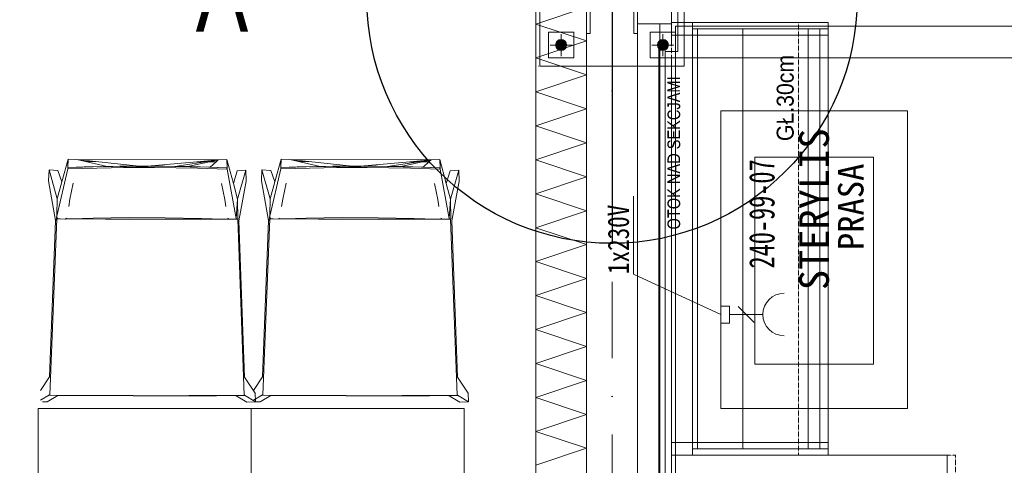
# Model space of a CAD drawing. Header units: centimetres. Extents: x -9388 to 91680, y -1419244 to 50347.
# Tile 79 of 183: x 34092 to 36414, y -702773 to -701723. Entities that reach past the tile are written whole.
import ezdxf
from ezdxf.enums import TextEntityAlignment as Align

# ---------------------------------------------------------------- set-up
doc = ezdxf.new("R2010")
doc.units = ezdxf.units.CM
for name, pattern in [('ACAD_ISO03W100', [30, 12, -18]), ('CENTER', [2, 1.25, -0.25, 0.25, -0.25]), ('DASHED', [0.75, 0.5, -0.25]), ('Kropki i Kreski', [360, 180, -90, 0, -90])]:
    doc.linetypes.add(name, pattern=pattern)
for name, color, linetype in [('! Strefy Powierzchnie', 7, 'Continuous'), ('Okna ArchiCADa', 7, 'Continuous'), ('Osie', 7, 'Continuous')]:
    doc.layers.add(name, color=color, linetype=linetype)
for name, color, linetype, lineweight, true_color in [('! słupy stalowe_Nr_pióra__232', 7, 'Continuous', 13, 0x24a2ff), ('Rzuty - ogródek_Nr_pióra__232', 7, 'Continuous', 13, 0x24a2ff), ('Wnętrze - umeblowanie_Nr_pióra__201', 7, 'Continuous', 5, 0x595959)]:
    doc.layers.add(name, color=color, linetype=linetype, lineweight=lineweight, true_color=true_color)
for name, color, linetype, lineweight in [('! słupy stalowe_Nr_pióra__7', 7, 'Continuous', 13), ('Okna ArchiCADa_Nr_pióra__3', 7, 'Continuous', 13), ('Okna ArchiCADa_Nr_pióra__41', 7, 'Continuous', 15), ('Okna ArchiCADa_Nr_pióra__43', 7, 'Continuous', 13), ('Osie_Nr_pióra__1', 7, 'Continuous', 13), ('Osie_Nr_pióra__4', 7, 'Continuous', 13), ('Q_podkład', 8, 'Continuous', 9), ('Rynny_Nr_pióra__101', 7, 'Continuous', 5), ('Rzuty - ogródek_Nr_pióra__161', 7, 'Continuous', 5), ('Wnętrze - umeblowanie_Nr_pióra__1', 7, 'Continuous', 13), ('Wnętrze - umeblowanie_Nr_pióra__101', 7, 'Continuous', 5), ('Wnętrze - umeblowanie_Nr_pióra__161', 7, 'Continuous', 5), ('Wnętrze - umeblowanie_Nr_pióra__7', 7, 'Continuous', 13), ('Ściany zewnętrzne_Nr_pióra__1', 7, 'Continuous', 13), ('Ściany zewnętrzne_Nr_pióra__174', 7, 'Continuous', 5), ('Ściany zewnętrzne_Nr_pióra__41', 7, 'Continuous', 15)]:
    doc.layers.add(name, color=color, linetype=linetype, lineweight=lineweight)
doc.layers.add('Q_uwagi', color=7, linetype='Continuous', lineweight=30, true_color=0xff0101, plot=False)
doc.styles.add('Arial_1do50', font='ARIALN.TTF', dxfattribs={"width": 0.9})
doc.styles.add('GENERATED_STYLE_2', font='arial.ttf')
doc.styles.add('GENERATED_STYLE_3', font='calibri.ttf')
doc.styles.add('GENERATED_STYLE_4', font='ARIALN.TTF')
doc.linetypes.add('Zygzak MAŁY', pattern='A,0,[1,PAB.01_RZUT PRZYZIEMIA1.Shx,S=0.873016,R=0,X=0,Y=-0.0275],-110,0', length=110)

# ---------------------------------------------------------------- blocks, each defined once
blk = doc.blocks.new('Standardowy znacznik siatki_4')
at = {"layer": 'Osie_Nr_pióra__4', "linetype": 'Kropki i Kreski'}
blk.add_line((1000, 0), (12138.2, 0), dxfattribs=at)
at = {"layer": 'Osie_Nr_pióra__1', "style": 'GENERATED_STYLE_3'}
for tag, p in [('AC_MarkerText_1_0', (-125, 5.7)), ('AC_MarkerText_1_1', (13263.2, 5.7))]:
    blk.add_attdef(tag, text='', height=100, rotation=270, dxfattribs=at).set_placement(p, align=Align.MIDDLE_CENTER)
blk = doc.blocks.new('Witryna sklepowa 19_3')
at = {"layer": 'Okna ArchiCADa_Nr_pióra__3', "color": 8, "linetype": 'Continuous'}
for p, q in [((-465, 60), (465, 60)), ((-465, 0), (465, 0)), ((-465, 0), (-465, -50)), ((-415, 0), (-465, 0)), ((-415, -50), (-415, 0)), ((415, 0), (415, -50)), ((465, 0), (415, 0)), ((465, -50), (465, 0)), ((-465, -50), (465, -50)), ((-465, -50), (-415, -50)), ((415, -50), (465, -50)), ((-435, -260), (435, -260))]:
    blk.add_line(p, q, dxfattribs=at)
at = {"layer": 'Okna ArchiCADa_Nr_pióra__41', "color": 8, "linetype": 'Continuous'}
for p, q in [((-465, 0), (-465, -50)), ((465, 0), (465, -50))]:
    blk.add_line(p, q, dxfattribs=at)
at = {"layer": 'Okna ArchiCADa_Nr_pióra__43', "color": 8, "linetype": 'Continuous'}
blk.add_line((-415, -10), (415, -10), dxfattribs=at)
blk = doc.blocks.new('A$C65C32780')
at = {"layer": 'Q_uwagi'}
for p, q in [((0, 57.79), (0, -57.79)), ((-57.79, 0), (57.79, 0))]:
    blk.add_line(p, q, dxfattribs=at)
blk.add_circle((0, 0), 57.79, dxfattribs=at)
at = {"layer": 'Q_uwagi', "style": 'Arial_1do50', "width": 0.9}
for s, p in [('1', (-4.98, 67.71)), ('A', (-98.16, -7.91))]:
    blk.add_text(s, height=18, dxfattribs=at).set_placement(p)
blk = doc.blocks.new('PAB.01_RZUT PRZYZIEMIA')
at = {"layer": '! słupy stalowe_Nr_pióra__7', "linetype": 'Continuous'}
for points in [[(35382, -701782.8, 1), (35356, -701782.8, 1)], [(35382, -701782.8, 1), (35356, -701782.8, 1)], [(35622, -701782.8, 1), (35596, -701782.8, 1)], [(35622, -701782.8, 1), (35596, -701782.8, 1)]]:
    blk.add_hatch(color=8, dxfattribs=at).paths.add_polyline_path(points)
at = {"layer": '! Strefy Powierzchnie', "color": 8, "linetype": 'Continuous', "lineweight": 0, "flags": 128}
blk.add_lwpolyline([(35639, -701738.6), (35639, -707859.3), (41389, -707859.3), (41389, -708139.3), (42019, -708139.3), (42019, -701822.8), (41149, -701822.8), (41149, -701738.6)], close=True, dxfattribs=at)
at = {"layer": '! słupy stalowe_Nr_pióra__232', "color": 8, "linetype": 'Continuous'}
for p, q in [((35319, -701492.8), (35319, -701832.8)), ((35659, -701832.8), (35659, -701492.8)), ((35339, -701752.8), (35339, -701812.8)), ((35399, -701752.8), (35339, -701752.8)), ((35399, -701812.8), (35399, -701752.8)), ((35579, -701752.8), (35579, -701812.8)), ((35639, -701752.8), (35579, -701752.8)), ((35639, -701812.8), (35639, -701752.8)), ((35357, -701777.8), (35357, -701782.8)), ((35357.9, -701778), (35357, -701782.5)), ((35357, -701782.5), (35357.9, -701787.1)), ((35357, -701782.8), (35357.9, -701787.4)), ((35360.5, -701774.1), (35357.9, -701778)), ((35357.9, -701787.1), (35360.5, -701791)), ((35364.4, -701771.5), (35360.5, -701774.1)), ((35369, -701770.5), (35364.4, -701771.5)), ((35373.6, -701771.5), (35369, -701770.5)), ((35377.5, -701774.1), (35373.6, -701771.5)), ((35380.1, -701778), (35377.5, -701774.1)), ((35377.5, -701791), (35380.1, -701787.1)), ((35380.1, -701787.1), (35377.5, -701791)), ((35381, -701782.5), (35380.1, -701778)), ((35380.1, -701787.1), (35381, -701782.5)), ((35381, -701782.5), (35380.1, -701787.1)), ((35380.1, -701787.4), (35381, -701782.8)), ((35381, -701782.8), (35381, -701777.8)), ((35597, -701777.8), (35597, -701782.8)), ((35597.9, -701778), (35597, -701782.5)), ((35597, -701782.5), (35597.9, -701787.1)), ((35597, -701782.8), (35597.9, -701787.4)), ((35600.5, -701774.1), (35597.9, -701778)), ((35597.9, -701787.1), (35600.5, -701791)), ((35604.4, -701771.5), (35600.5, -701774.1)), ((35609, -701770.5), (35604.4, -701771.5)), ((35613.6, -701771.5), (35609, -701770.5)), ((35617.5, -701774.1), (35613.6, -701771.5)), ((35620.1, -701778), (35617.5, -701774.1)), ((35617.5, -701791), (35620.1, -701787.1)), ((35621, -701782.5), (35620.1, -701778)), ((35621, -701782.5), (35620.1, -701787.1)), ((35620.1, -701787.1), (35621, -701782.5)), ((35620.1, -701787.4), (35621, -701782.8)), ((35621, -701782.8), (35621, -701777.8)), ((35628.7, -701782.8), (35628.7, -701782.8)), ((35635, -701782.3), (35635.1, -701782.3)), ((35357.9, -701787.4), (35360.5, -701791.3)), ((35360.5, -701791), (35364.4, -701793.6)), ((35360.5, -701791.3), (35364.4, -701793.9)), ((35364.4, -701793.6), (35369, -701794.5)), ((35364.4, -701793.9), (35369, -701794.8)), ((35369, -701794.5), (35373.6, -701793.6)), ((35369, -701794.8), (35373.6, -701793.9)), ((35369, -701808.8), (35369.1, -701808.8)), ((35369, -701808.8), (35369.1, -701808.8)), ((35373.6, -701793.6), (35377.5, -701791)), ((35373.6, -701793.9), (35377.5, -701791.3)), ((35377.5, -701791.3), (35380.1, -701787.4)), ((35489, -701808.8), (35489.1, -701808.8)), ((35489, -701808.8), (35489.1, -701808.8)), ((35597.9, -701787.4), (35600.5, -701791.3)), ((35600.5, -701791), (35604.4, -701793.6)), ((35600.5, -701791.3), (35604.4, -701793.9)), ((35604.4, -701793.6), (35609, -701794.5)), ((35604.4, -701793.9), (35609, -701794.8)), ((35609, -701794.5), (35613.6, -701793.6)), ((35609, -701794.8), (35613.6, -701793.9)), ((35609, -701808.8), (35609.1, -701808.8)), ((35613.6, -701793.6), (35617.5, -701791)), ((35613.6, -701793.9), (35617.5, -701791.3)), ((35617.5, -701791.3), (35620.1, -701787.4)), ((35319, -701832.8), (35659, -701832.8)), ((35339, -701812.8), (35399, -701812.8)), ((35579, -701812.8), (35639, -701812.8)), ((35609, -701812.8), (35609.1, -701812.8))]:
    blk.add_line(p, q, dxfattribs=at)
at = {"layer": '! słupy stalowe_Nr_pióra__232', "color": 8, "linetype": 'CENTER'}
for p, q in [((35369, -701808.8), (35369, -701756.8)), ((35609, -701808.8), (35609, -701756.8)), ((35343, -701782.8), (35395, -701782.8)), ((35583, -701782.8), (35635, -701782.8))]:
    blk.add_line(p, q, dxfattribs=at)
at = {"layer": '! słupy stalowe_Nr_pióra__232', "color": 8, "linetype": 'Continuous', "flags": 128}
blk.add_lwpolyline([(35549, -701615.8), (35549, -701755.8), (35540.5, -701755.8), (35540.5, -701688.5), (35437.5, -701688.5), (35437.5, -701755.8), (35429, -701755.8), (35429, -701615.8), (35437.5, -701615.8), (35437.5, -701683), (35540.5, -701683), (35540.5, -701615.8)], close=True, dxfattribs=at)
at = {"layer": '! słupy stalowe_Nr_pióra__232', "color": 8, "linetype": 'Continuous'}
for centre in [(35369, -701782.8), (35609, -701782.8)]:
    blk.add_circle(centre, 13, dxfattribs=at)
at = {"layer": 'Rynny_Nr_pióra__101', "color": 8, "linetype": 'Continuous'}
for p, q in [((35979, -701744.6), (35679, -701744.6)), ((35823.9, -702436.8), (35786.4, -702399.3)), ((35765.7, -702418), (35844.7, -702418)), ((35979, -702734.6), (35679, -702734.6))]:
    blk.add_line(p, q, dxfattribs=at)
at = {"layer": 'Rynny_Nr_pióra__101', "color": 8, "linetype": 'Continuous', "flags": 128}
blk.add_lwpolyline([(35745.7, -702418), (35540, -702322.5), (35540, -702138.9)], dxfattribs=at)
blk.add_lwpolyline([(35765.7, -702438), (35745.7, -702438), (35745.7, -702398), (35765.7, -702398)], close=True, dxfattribs=at)
at = {"layer": 'Rynny_Nr_pióra__101', "color": 8, "linetype": 'Continuous'}
blk.add_arc((35894.7, -702418), 50, 90, 270, dxfattribs=at)
at = {"layer": 'Rzuty - ogródek_Nr_pióra__161', "color": 8, "linetype": 'Continuous'}
for p, q in [((35309, -701549), (35309, -701858.3)), ((34206.3, -702052.2), (34191.6, -702105.5)), ((34205.7, -702071.4), (34206.3, -702052.2)), ((34206.3, -702052.2), (34206.3, -702052.2)), ((34206.3, -702052.2), (34227, -702052.9)), ((34227, -702052.9), (34560, -702053.4)), ((34227, -702052.9), (34271.5, -702057.5)), ((34247.4, -702057.5), (34227, -702052.9)), ((34271.5, -702057.5), (34247.4, -702057.5)), ((34298.4, -702069), (34247.4, -702057.5)), ((34271.5, -702057.5), (34373.7, -702068.3)), ((34509.8, -702057.9), (34393.5, -702068.4)), ((34529.7, -702058), (34457.8, -702068.8)), ((34488.8, -702069.4), (34539.7, -702058)), ((34560, -702053.4), (34509.8, -702057.9)), ((34529.7, -702058), (34509.8, -702057.9)), ((34560, -702053.4), (34529.7, -702058)), ((34539.7, -702058), (34560, -702053.4)), ((34555.2, -702058), (34539.7, -702058)), ((34555.2, -702058), (34541.8, -702070.7)), ((34560, -702053.4), (34555.2, -702058)), ((34560, -702053.4), (34580.7, -702052.9)), ((34580.7, -702052.9), (34581.2, -702072.1)), ((34596.1, -702109.5), (34580.7, -702052.9)), ((34708.5, -702052.2), (34693.8, -702105.5)), ((34707.9, -702071.4), (34708.5, -702052.2)), ((34708.5, -702052.2), (34708.5, -702052.2)), ((34708.5, -702052.2), (34729.2, -702052.9)), ((34729.2, -702052.9), (35062.2, -702053.4)), ((34729.2, -702052.9), (34773.7, -702057.5)), ((34749.6, -702057.5), (34729.2, -702052.9)), ((34773.7, -702057.5), (34749.6, -702057.5)), ((34800.6, -702069), (34749.6, -702057.5)), ((34773.7, -702057.5), (34875.9, -702068.3)), ((35011.9, -702057.9), (34895.7, -702068.4)), ((35031.9, -702058), (34959.9, -702068.8)), ((34991, -702069.4), (35041.8, -702058)), ((35062.2, -702053.4), (35011.9, -702057.9)), ((35031.9, -702058), (35011.9, -702057.9)), ((35062.2, -702053.4), (35031.9, -702058)), ((35041.8, -702058), (35062.2, -702053.4)), ((35057.3, -702058), (35041.8, -702058)), ((35057.3, -702058), (35043.9, -702070.7)), ((35062.2, -702053.4), (35057.3, -702058)), ((35062.2, -702053.4), (35082.8, -702052.9)), ((35082.8, -702052.9), (35083.4, -702072.1)), ((35098.3, -702109.5), (35082.8, -702052.9)), ((34161.4, -702077.1), (34160.3, -702102.9)), ((34161.4, -702077.1), (34182.1, -702078.2)), ((34180.7, -702145), (34161.4, -702077.1)), ((34180.1, -702185.9), (34205.6, -702074.4)), ((34182.1, -702078.2), (34191.6, -702105.5)), ((34205.6, -702074.4), (34307.7, -702071.9)), ((34205.6, -702074.4), (34205.7, -702072.9)), ((34205.7, -702071.4), (34244.2, -702070.2)), ((34205.7, -702071.4), (34240.5, -702070.5)), ((34205.7, -702072.9), (34205.7, -702071.4)), ((34244.2, -702070.2), (34240.5, -702070.5)), ((34244.2, -702070.2), (34264.6, -702069.8)), ((34244.2, -702070.2), (34245.2, -702070.3)), ((34247.2, -702070.3), (34244.2, -702070.2)), ((34264.7, -702069.8), (34264.6, -702069.8)), ((34264.9, -702069.8), (34264.7, -702069.8)), ((34265, -702069.8), (34264.9, -702069.8)), ((34264.9, -702069.8), (34264.9, -702069.8)), ((34265.2, -702069.8), (34265, -702069.8)), ((34308.4, -702069), (34265.2, -702069.8)), ((34289.7, -702069.1), (34298.4, -702069)), ((34298.7, -702069), (34298.4, -702069)), ((34304.1, -702069), (34298.7, -702069)), ((34304.1, -702069), (34328.4, -702068.6)), ((34311.9, -702068.9), (34304.1, -702069)), ((34307.7, -702071.9), (34350.9, -702071.6)), ((34308.4, -702069), (34311.9, -702068.9)), ((34312.1, -702068.9), (34328.4, -702068.6)), ((34327.5, -702068.7), (34312.1, -702068.9)), ((34328.4, -702068.6), (34327.5, -702068.7)), ((34327.5, -702068.7), (34329.4, -702068.7)), ((34328.4, -702068.6), (34347.4, -702068.5)), ((34329.4, -702068.7), (34328.4, -702068.6)), ((34329.4, -702068.7), (34347.4, -702068.5)), ((34330.2, -702068.8), (34329.4, -702068.7)), ((34330.2, -702068.8), (34354.3, -702068.5)), ((34350.9, -702071.6), (34330.2, -702068.8)), ((34330.3, -702068.8), (34393.1, -702068.4)), ((34347.4, -702068.5), (34368.3, -702068.3)), ((34347.4, -702068.5), (34393.5, -702068.4)), ((34350.9, -702071.6), (34409.1, -702068.6)), ((34350.9, -702071.6), (34409.8, -702071.3)), ((34355.4, -702068.5), (34354.3, -702068.5)), ((34393, -702068.4), (34355.4, -702068.5)), ((34372.3, -702068.3), (34368.3, -702068.3)), ((34372.3, -702068.3), (34373.7, -702068.3)), ((34373.7, -702068.3), (34393, -702068.4)), ((34393, -702068.4), (34393.5, -702068.4)), ((34393.5, -702068.4), (34393.5, -702068.4)), ((34393.5, -702068.4), (34394, -702068.4)), ((34394.6, -702068.4), (34394, -702068.4)), ((34394.7, -702068.4), (34394.6, -702068.4)), ((34411.7, -702068.4), (34394.7, -702068.4)), ((34396.6, -702068.4), (34394.7, -702068.4)), ((34396.6, -702068.4), (34410.3, -702068.5)), ((34396.6, -702068.4), (34411.7, -702068.4)), ((34409.1, -702068.6), (34396.6, -702068.4)), ((34409.1, -702068.6), (34410.3, -702068.5)), ((34409.8, -702071.3), (34511.9, -702072.9)), ((34410.3, -702068.5), (34412.7, -702068.4)), ((34431.5, -702068.6), (34410.3, -702068.5)), ((34411.7, -702068.4), (34412.7, -702068.4)), ((34412.7, -702068.4), (34412.6, -702068.5)), ((34412.7, -702068.4), (34431.5, -702068.6)), ((34431.5, -702068.6), (34431.5, -702068.6)), ((34431.5, -702068.6), (34434.9, -702068.6)), ((34434.9, -702068.6), (34457.8, -702068.8)), ((34434.9, -702068.6), (34480.3, -702069.3)), ((34457.8, -702068.8), (34480.3, -702069.3)), ((34480.4, -702069.3), (34480.3, -702069.3)), ((34481, -702069.3), (34480.4, -702069.3)), ((34481, -702069.3), (34488.8, -702069.4)), ((34481, -702069.3), (34488.5, -702069.5)), ((34488.5, -702069.5), (34488.8, -702069.4)), ((34488.5, -702069.5), (34494.5, -702069.6)), ((34488.8, -702069.4), (34497, -702069.5)), ((34494.5, -702069.6), (34494.9, -702069.6)), ((34494.9, -702069.6), (34497, -702069.5)), ((34494.9, -702069.6), (34497, -702069.7)), ((34498.1, -702069.7), (34497, -702069.5)), ((34497, -702069.5), (34515.6, -702070.1)), ((34497, -702069.5), (34497.7, -702069.7)), ((34497, -702069.7), (34497, -702069.7)), ((34497.5, -702069.7), (34497, -702069.7)), ((34498.1, -702069.7), (34498.1, -702069.7)), ((34498.1, -702069.7), (34515.6, -702070.1)), ((34511.9, -702072.9), (34581.3, -702075.1)), ((34516, -702070.1), (34515.6, -702070.1)), ((34516.7, -702070.1), (34516, -702070.1)), ((34517.5, -702070.1), (34516.7, -702070.1)), ((34517.5, -702070.1), (34541.8, -702070.7)), ((34517.5, -702070.1), (34579.3, -702072)), ((34541.8, -702070.7), (34579.3, -702072)), ((34579.3, -702072), (34579.8, -702072)), ((34580.4, -702072), (34579.8, -702072)), ((34580.4, -702072), (34580.8, -702072)), ((34581.2, -702072.1), (34580.8, -702072)), ((34581.2, -702072.1), (34581.3, -702073.6)), ((34581.3, -702073.6), (34581.3, -702075.1)), ((34581.3, -702075.1), (34602.7, -702191.8)), ((34596.1, -702109.5), (34604.8, -702079)), ((34604.8, -702079), (34625.5, -702077.9)), ((34625.5, -702077.9), (34606, -702145.8)), ((34626.6, -702103.7), (34625.5, -702077.9)), ((34663.6, -702077.1), (34662.4, -702102.9)), ((34663.6, -702077.1), (34684.2, -702078.2)), ((34682.8, -702145), (34663.6, -702077.1)), ((34682.3, -702185.9), (34707.8, -702074.4)), ((34684.2, -702078.2), (34693.8, -702105.5)), ((34707.8, -702072.9), (34707.9, -702071.4)), ((34707.8, -702074.4), (34809.8, -702071.9)), ((34707.8, -702074.4), (34707.8, -702072.9)), ((34707.9, -702071.4), (34746.3, -702070.2)), ((34707.9, -702071.4), (34742.6, -702070.5)), ((34746.3, -702070.2), (34742.6, -702070.5)), ((34746.3, -702070.2), (34766.7, -702069.8)), ((34746.3, -702070.2), (34747.4, -702070.3)), ((34749.3, -702070.3), (34746.3, -702070.2)), ((34766.8, -702069.8), (34766.7, -702069.8)), ((34767.1, -702069.8), (34766.9, -702069.8)), ((34767.2, -702069.8), (34767.1, -702069.8)), ((34767.1, -702069.8), (34767.1, -702069.8)), ((34767.4, -702069.8), (34767.2, -702069.8)), ((34810.6, -702069), (34767.4, -702069.8)), ((34791.9, -702069.1), (34800.6, -702069)), ((34800.8, -702069), (34800.6, -702069)), ((34806.3, -702069), (34800.8, -702069)), ((34806.3, -702069), (34830.6, -702068.6)), ((34814.1, -702068.9), (34806.3, -702069)), ((34809.8, -702071.9), (34853.1, -702071.6)), ((34810.6, -702069), (34814.1, -702068.9)), ((34814.2, -702068.9), (34830.6, -702068.6)), ((34829.6, -702068.7), (34814.2, -702068.9)), ((34830.6, -702068.6), (34829.6, -702068.7)), ((34829.6, -702068.7), (34831.6, -702068.7)), ((34830.6, -702068.6), (34849.5, -702068.5)), ((34831.6, -702068.7), (34830.6, -702068.6)), ((34831.6, -702068.7), (34849.5, -702068.5)), ((34832.4, -702068.8), (34831.6, -702068.7)), ((34832.4, -702068.8), (34856.4, -702068.5)), ((34853.1, -702071.6), (34832.4, -702068.8)), ((34832.5, -702068.8), (34895.3, -702068.4)), ((34849.5, -702068.5), (34870.5, -702068.3)), ((34849.5, -702068.5), (34895.6, -702068.4)), ((34853.1, -702071.6), (34911.3, -702068.6)), ((34853.1, -702071.6), (34911.9, -702071.3)), ((34857.6, -702068.5), (34856.4, -702068.5)), ((34895.1, -702068.4), (34857.6, -702068.5)), ((34874.5, -702068.3), (34870.5, -702068.3)), ((34874.5, -702068.3), (34875.9, -702068.3)), ((34875.9, -702068.3), (34895.1, -702068.4)), ((34895.1, -702068.4), (34895.6, -702068.4)), ((34895.6, -702068.4), (34895.7, -702068.4)), ((34895.7, -702068.4), (34896.2, -702068.4)), ((34896.8, -702068.4), (34896.2, -702068.4)), ((34896.9, -702068.4), (34896.8, -702068.4)), ((34913.9, -702068.4), (34896.9, -702068.4)), ((34898.7, -702068.4), (34896.9, -702068.4)), ((34898.7, -702068.4), (34912.5, -702068.5)), ((34898.7, -702068.4), (34913.9, -702068.4)), ((34911.3, -702068.6), (34898.7, -702068.4)), ((34911.3, -702068.6), (34912.5, -702068.5)), ((34911.9, -702071.3), (35014, -702072.9)), ((34912.5, -702068.5), (34914.9, -702068.4)), ((34933.6, -702068.6), (34912.5, -702068.5)), ((34913.9, -702068.4), (34914.9, -702068.4)), ((34914.9, -702068.4), (34914.8, -702068.5)), ((34914.9, -702068.4), (34933.6, -702068.6)), ((34933.7, -702068.6), (34933.6, -702068.6)), ((34933.7, -702068.6), (34937, -702068.6)), ((34937, -702068.6), (34959.9, -702068.8)), ((34937, -702068.6), (34982.4, -702069.3)), ((34959.9, -702068.8), (34982.4, -702069.3)), ((34982.6, -702069.3), (34982.4, -702069.3)), ((34983.2, -702069.3), (34982.6, -702069.3)), ((34983.2, -702069.3), (34991, -702069.4)), ((34983.2, -702069.3), (34990.7, -702069.5)), ((34990.7, -702069.5), (34991, -702069.4)), ((34990.7, -702069.5), (34996.6, -702069.6)), ((34991, -702069.4), (34999.2, -702069.5)), ((34996.6, -702069.6), (34997, -702069.6)), ((34997, -702069.6), (34999.2, -702069.5)), ((34997, -702069.6), (34999.2, -702069.7)), ((35000.2, -702069.7), (34999.2, -702069.5)), ((34999.2, -702069.5), (35017.8, -702070.1)), ((34999.2, -702069.5), (34999.9, -702069.7)), ((34999.2, -702069.7), (34999.2, -702069.7)), ((34999.7, -702069.7), (34999.2, -702069.7)), ((35000.3, -702069.7), (35000.2, -702069.7)), ((35000.3, -702069.7), (35017.8, -702070.1)), ((35014, -702072.9), (35083.5, -702075.1)), ((35018.1, -702070.1), (35017.8, -702070.1)), ((35018.8, -702070.1), (35018.1, -702070.1)), ((35019.6, -702070.1), (35018.8, -702070.1)), ((35019.6, -702070.1), (35043.9, -702070.7)), ((35019.6, -702070.1), (35081.5, -702072)), ((35043.9, -702070.7), (35081.5, -702072)), ((35081.5, -702072), (35082, -702072)), ((35082.6, -702072), (35082, -702072)), ((35082.6, -702072), (35083, -702072)), ((35083.4, -702072.1), (35083, -702072)), ((35083.4, -702072.1), (35083.4, -702073.6)), ((35083.4, -702073.6), (35083.5, -702075.1)), ((35083.5, -702075.1), (35104.9, -702191.8)), ((35098.3, -702109.5), (35107, -702079)), ((35107, -702079), (35127.6, -702077.9)), ((35127.6, -702077.9), (35108.2, -702145.8)), ((35128.7, -702103.7), (35127.6, -702077.9)), ((34160.3, -702102.9), (34177.1, -702196)), ((34191.6, -702105.5), (34180.7, -702145)), ((34218.4, -702108.5), (34210.4, -702146.1)), ((34568.5, -702109.3), (34576.3, -702146.7)), ((34606, -702145.8), (34596.1, -702109.5)), ((34609.4, -702196.8), (34626.6, -702103.7)), ((34662.4, -702102.9), (34679.3, -702196)), ((34693.8, -702105.5), (34682.8, -702145)), ((34720.5, -702108.5), (34712.6, -702146.1)), ((35070.6, -702109.3), (35078.4, -702146.7)), ((35108.2, -702145.8), (35098.3, -702109.5)), ((35111.5, -702196.8), (35128.7, -702103.7)), ((34180.7, -702145), (34180.2, -702183.4)), ((34210.4, -702146.1), (34207.9, -702163.5)), ((34578.5, -702163.7), (34576.3, -702146.7)), ((34603.1, -702191.3), (34606, -702145.8)), ((34606.5, -702193), (34606, -702145.8)), ((34682.8, -702145), (34682.3, -702183.4)), ((34712.6, -702146.1), (34710, -702163.5)), ((35080.6, -702163.7), (35078.4, -702146.7)), ((35105.2, -702191.3), (35108.2, -702145.8)), ((35108.6, -702193), (35108.2, -702145.8)), ((34177.1, -702196), (34162.8, -702564.7)), ((34180.1, -702192.1), (34163.1, -702607.2)), ((34177.1, -702196), (34180.1, -702192.2)), ((34180.2, -702183.4), (34179, -702191)), ((34179, -702191), (34180.1, -702185.9)), ((34180.1, -702192.2), (34179, -702191)), ((34180.1, -702191), (34180.1, -702185.9)), ((34182.1, -702191), (34180.1, -702191)), ((34180.1, -702192.2), (34180.1, -702191)), ((34187.5, -702192.2), (34180.1, -702192.1)), ((34180.1, -702192.1), (34180.1, -702192.2)), ((34200.7, -702192.9), (34187.5, -702192.2)), ((34200.7, -702192.3), (34200.5, -702192.6)), ((34200.5, -702192.6), (34200.7, -702192.9)), ((34200.7, -702192.3), (34203.1, -702191.3)), ((34201.8, -702191.3), (34200.7, -702192.3)), ((34200.7, -702192.9), (34200.7, -702192.3)), ((34200.7, -702192.3), (34201.2, -702192.3)), ((34203, -702191.4), (34201.2, -702192.3)), ((34201.2, -702192.3), (34202, -702192.3)), ((34202.8, -702190.5), (34201.8, -702191.3)), ((34202, -702192.3), (34214.6, -702192.4)), ((34214.6, -702192.4), (34265.4, -702190.9)), ((34214.6, -702192.4), (34229.3, -702192.5)), ((34229.3, -702192.5), (34294.8, -702192.9)), ((34265.4, -702190.9), (34350.5, -702189.6)), ((34294.8, -702192.9), (34360.4, -702193.2)), ((34350.5, -702189.6), (34435.6, -702189.8)), ((34360.4, -702193.2), (34426.1, -702193.3)), ((34426.1, -702193.3), (34491.7, -702193.3)), ((34435.6, -702189.8), (34520.6, -702191.3)), ((34491.7, -702193.3), (34557.3, -702193.1)), ((34520.6, -702191.3), (34571.5, -702193)), ((34557.3, -702193.1), (34571.5, -702193)), ((34571.5, -702193), (34584.7, -702193)), ((34584.7, -702193), (34583, -702192.1)), ((34583.4, -702191.2), (34584.5, -702192)), ((34584.5, -702192), (34585.8, -702193)), ((34584.7, -702193), (34585.8, -702193)), ((34599, -702192.9), (34585.8, -702193.6)), ((34586, -702193.3), (34585.8, -702193)), ((34585.8, -702193), (34585.8, -702193.3)), ((34585.8, -702193.3), (34585.8, -702193.6)), ((34606.2, -702192.9), (34599, -702192.9)), ((34603.1, -702191.3), (34606.2, -702192.9)), ((34606.4, -702192.9), (34606.2, -702192.9)), ((34606.5, -702193), (34606.4, -702192.9)), ((34606.4, -702192.9), (34621.9, -702608.1)), ((34622.4, -702565.5), (34609.4, -702196.8)), ((34679.3, -702196), (34664.9, -702564.7)), ((34682.3, -702192.1), (34665.3, -702607.2)), ((34679.3, -702196), (34682.2, -702192.2)), ((34682.3, -702183.4), (34681.1, -702191)), ((34681.1, -702191), (34682.3, -702185.9)), ((34682.2, -702192.2), (34681.1, -702191)), ((34682.2, -702191), (34682.3, -702185.9)), ((34684.3, -702191), (34682.2, -702191)), ((34682.2, -702192.2), (34682.2, -702191)), ((34682.3, -702192.1), (34682.2, -702192.2)), ((34689.6, -702192.2), (34682.3, -702192.1)), ((34702.9, -702192.9), (34689.6, -702192.2)), ((34702.9, -702192.3), (34702.6, -702192.6)), ((34702.6, -702192.6), (34702.9, -702192.9)), ((34702.9, -702192.3), (34705.3, -702191.3)), ((34704, -702191.3), (34702.9, -702192.3)), ((34702.9, -702192.9), (34702.9, -702192.3)), ((34702.9, -702192.3), (34703.3, -702192.3)), ((34705.2, -702191.4), (34703.3, -702192.3)), ((34703.3, -702192.3), (34704.1, -702192.3)), ((34705, -702190.5), (34704, -702191.3)), ((34704.1, -702192.3), (34716.7, -702192.4)), ((34716.7, -702192.4), (34767.6, -702190.9)), ((34716.7, -702192.4), (34731.4, -702192.5)), ((34731.4, -702192.5), (34797, -702192.9)), ((34767.6, -702190.9), (34852.6, -702189.6)), ((34797, -702192.9), (34862.6, -702193.2)), ((34852.6, -702189.6), (34937.7, -702189.8)), ((34862.6, -702193.2), (34928.2, -702193.3)), ((34928.2, -702193.3), (34993.9, -702193.3)), ((34937.7, -702189.8), (35022.8, -702191.3)), ((34993.9, -702193.3), (35059.4, -702193.1)), ((35022.8, -702191.3), (35073.7, -702193)), ((35059.4, -702193.1), (35073.7, -702193)), ((35073.7, -702193), (35086.9, -702193)), ((35086.9, -702193), (35085.2, -702192.1)), ((35085.6, -702191.2), (35086.7, -702192)), ((35086.7, -702192), (35088, -702193)), ((35086.9, -702193), (35088, -702193)), ((35101.2, -702192.9), (35088, -702193.6)), ((35088.2, -702193.3), (35088, -702193)), ((35088, -702193), (35088, -702193.3)), ((35088, -702193.3), (35088, -702193.6)), ((35108.4, -702192.9), (35101.2, -702192.9)), ((35105.2, -702191.3), (35108.4, -702192.9)), ((35108.5, -702192.9), (35108.4, -702192.9)), ((35108.6, -702193), (35108.5, -702192.9)), ((35108.5, -702192.9), (35124.1, -702608.1)), ((35124.6, -702565.5), (35111.5, -702196.8)), ((34162.8, -702564.7), (34141.2, -702597.1)), ((34647.5, -702603.4), (34622.4, -702565.5)), ((34664.9, -702564.7), (34643.3, -702597.1)), ((35149.7, -702603.4), (35124.6, -702565.5)), ((34162.9, -702607.3), (34141.4, -702620.2)), ((34182.1, -702609.1), (34157.3, -702624)), ((34162.9, -702608.2), (34162.9, -702607.3)), ((34163.1, -702607.9), (34162.9, -702608.2)), ((34228.4, -702608.7), (34162.9, -702608.2)), ((34163.1, -702607.9), (34163.1, -702607.2)), ((34228.5, -702608.5), (34163.1, -702607.9)), ((34602.9, -702609.9), (34182.1, -702609.1)), ((34294, -702609.1), (34228.4, -702608.7)), ((34294.1, -702608.9), (34228.5, -702608.5)), ((34359.7, -702609.4), (34294, -702609.1)), ((34359.7, -702609.1), (34294.1, -702608.9)), ((34425.4, -702609.3), (34359.7, -702609.1)), ((34425.4, -702609.5), (34359.7, -702609.4)), ((34491, -702609.2), (34425.4, -702609.3)), ((34491.1, -702609.5), (34425.4, -702609.5)), ((34556.5, -702609), (34491, -702609.2)), ((34556.7, -702609.3), (34491.1, -702609.5)), ((34621.9, -702608.7), (34556.5, -702609)), ((34622.1, -702609), (34556.7, -702609.3)), ((34627.7, -702624.8), (34602.9, -702609.9)), ((34621.9, -702608.1), (34621.9, -702608.7)), ((34621.9, -702608.7), (34622.1, -702609)), ((34622.1, -702608.2), (34622.1, -702609)), ((34648.4, -702624), (34622.1, -702608.2)), ((34665.1, -702607.3), (34643.6, -702620.2)), ((34648.4, -702624), (34647.5, -702603.4)), ((34684.3, -702609.1), (34659.4, -702624)), ((34665.1, -702608.2), (34665.1, -702607.3)), ((34665.3, -702607.9), (34665.1, -702608.2)), ((34730.6, -702608.7), (34665.1, -702608.2)), ((34665.3, -702607.9), (34665.3, -702607.2)), ((34730.7, -702608.5), (34665.3, -702607.9)), ((35105.1, -702609.9), (34684.3, -702609.1)), ((34796.2, -702609.1), (34730.6, -702608.7)), ((34796.2, -702608.9), (34730.7, -702608.5)), ((34861.9, -702609.1), (34796.2, -702608.9)), ((34861.8, -702609.4), (34796.2, -702609.1)), ((34927.5, -702609.5), (34861.8, -702609.4)), ((34927.5, -702609.3), (34861.9, -702609.1)), ((34993.1, -702609.2), (34927.5, -702609.3)), ((34993.2, -702609.5), (34927.5, -702609.5)), ((35058.7, -702609), (34993.1, -702609.2)), ((35058.8, -702609.3), (34993.2, -702609.5)), ((35124.1, -702608.7), (35058.7, -702609)), ((35124.3, -702609), (35058.8, -702609.3)), ((35129.9, -702624.8), (35105.1, -702609.9)), ((35124.1, -702608.1), (35124.1, -702608.7)), ((35124.1, -702608.7), (35124.3, -702609)), ((35124.3, -702608.2), (35124.3, -702609)), ((35150.5, -702624), (35124.3, -702608.2)), ((35150.5, -702624), (35149.7, -702603.4)), ((34637.9, -702639.8), (34135.8, -702639.8)), ((34135.8, -703164.3), (34135.8, -702639.8)), ((34146.2, -702623.5), (34157.3, -702624)), ((34146.2, -702624), (34146.2, -702623.5)), ((34627.7, -702624.8), (34648.4, -702624)), ((35140.1, -702639.8), (34637.9, -702639.8)), ((34637.9, -703164.3), (34637.9, -702639.8)), ((34637.9, -703164.3), (34637.9, -702639.8)), ((34648.3, -702623.5), (34659.4, -702624)), ((34648.4, -702624), (34648.3, -702623.5)), ((35129.9, -702624.8), (35150.5, -702624)), ((35140.1, -703164.3), (35140.1, -702639.8))]:
    blk.add_line(p, q, dxfattribs=at)
at = {"layer": 'Rzuty - ogródek_Nr_pióra__161', "color": 8, "linetype": 'Continuous', "flags": 128}
blk.add_lwpolyline([(32267, -701549), (35309, -701549), (35309, -706395.5), (32267, -706395.5)], close=True, dxfattribs=at)
at = {"layer": 'Rzuty - ogródek_Nr_pióra__161', "color": 8, "linetype": 'ACAD_ISO03W100', "flags": 128}
blk.add_lwpolyline([(35309, -705879.9), (35309, -701549), (32731.1, -701549), (32731.1, -705879.9)], close=True, dxfattribs=at)
at = {"layer": 'Rzuty - ogródek_Nr_pióra__232', "color": 8, "linetype": 'Continuous'}
blk.add_line((35316, -701832.8), (35316.1, -701832.8), dxfattribs=at)
blk.add_line((35316, -701832.8), (35316.1, -701832.8), dxfattribs=at)
at = {"layer": 'Wnętrze - umeblowanie_Nr_pióra__1', "color": 8, "linetype": 'Zygzak MAŁY'}
blk.add_line((35601.5, -701732.8), (35601.5, -707889.3), dxfattribs=at)
at = {"layer": 'Wnętrze - umeblowanie_Nr_pióra__101', "color": 8, "linetype": 'Continuous'}
for p, q in [((35690.5, -702734.6), (35690.5, -701744.6)), ((35797.8, -702734.6), (35797.8, -701744.6)), ((35951.6, -702734.6), (35951.6, -701744.6))]:
    blk.add_line(p, q, dxfattribs=at)
at = {"layer": 'Wnętrze - umeblowanie_Nr_pióra__101', "color": 8, "linetype": 'Continuous', "flags": 128}
for points in [[(35629, -701759.6), (35999, -701759.6), (35999, -701729.6), (35629, -701729.6)], [(35629, -701729.6), (35629, -701759.6), (35679, -701759.6), (35679, -701729.6)], [(35679, -702734.6), (35679, -701744.6), (35999, -701744.6), (35999, -702734.6)], [(35679, -702734.6), (35679, -701744.6), (35979, -701744.6), (35979, -702734.6)], [(35745.7, -702639.7), (35745.7, -701937.9), (36185.7, -701937.9), (36185.7, -702639.7)], [(36105.7, -702047.1), (36105.7, -702534.7), (35825.7, -702534.7), (35825.7, -702047.1)]]:
    blk.add_lwpolyline(points, close=True, dxfattribs=at)
at = {"layer": 'Wnętrze - umeblowanie_Nr_pióra__101', "color": 8, "linetype": 'DASHED', "flags": 128}
blk.add_lwpolyline([(35629, -702749.6), (35629, -701729.6), (35929, -701729.6), (35929, -702749.6)], close=True, dxfattribs=at)
at = {"layer": 'Wnętrze - umeblowanie_Nr_pióra__101', "color": 8, "linetype": 'Continuous', "flags": 128}
blk.add_lwpolyline([(35629, -702749.6), (35999, -702749.6), (35999, -702719.6), (35629, -702719.6), (35629, -702749.6), (35679, -702749.6), (35679, -702719.6)], dxfattribs=at)
at = {"layer": 'Wnętrze - umeblowanie_Nr_pióra__161', "color": 8, "linetype": 'DASHED', "flags": 128}
blk.add_lwpolyline([(35629, -705199.6), (35629, -702749.6), (36299, -702749.6), (36299, -705199.6)], close=True, dxfattribs=at)
at = {"layer": 'Wnętrze - umeblowanie_Nr_pióra__161', "color": 8, "linetype": 'Continuous', "flags": 128}
blk.add_lwpolyline([(35629, -705199.6), (36279, -705199.6), (36279, -702749.6), (35629, -702749.6)], close=True, dxfattribs=at)
at = {"layer": 'Ściany zewnętrzne_Nr_pióra__1', "color": 8, "linetype": 'Continuous'}
for p in [(35659, -701602.8), (35629, -701812.8)]:
    blk.add_line(p, (35659, -701812.8), dxfattribs=at)
at = {"layer": 'Ściany zewnętrzne_Nr_pióra__1', "color": 8, "linetype": 'Continuous', "flags": 128}
blk.add_lwpolyline([(35629, -707869.3), (35629, -701812.8)], dxfattribs=at)
at = {"layer": 'Ściany zewnętrzne_Nr_pióra__174', "color": 8, "linetype": 'Continuous'}
for p, q in [((35309, -701733.3), (35429, -701693.3)), ((35429, -701773.3), (35309, -701733.3)), ((35309, -701813.3), (35429, -701773.3)), ((35429, -701853.3), (35309, -701813.3)), ((35309, -701893.3), (35429, -701853.3)), ((35429, -701933.3), (35309, -701893.3)), ((35309, -701973.3), (35429, -701933.3)), ((35429, -702013.3), (35309, -701973.3)), ((35309, -702053.3), (35429, -702013.3)), ((35429, -702093.3), (35309, -702053.3)), ((35309, -702133.3), (35429, -702093.3)), ((35429, -702173.3), (35309, -702133.3)), ((35309, -702213.3), (35429, -702173.3)), ((35429, -702253.3), (35309, -702213.3)), ((35309, -702293.3), (35429, -702253.3)), ((35429, -702333.3), (35309, -702293.3)), ((35309, -702373.3), (35429, -702333.3)), ((35429, -702413.3), (35309, -702373.3)), ((35309, -702453.3), (35429, -702413.3)), ((35429, -702493.3), (35309, -702453.3)), ((35309, -702533.3), (35429, -702493.3)), ((35429, -702573.3), (35309, -702533.3)), ((35309, -702613.3), (35429, -702573.3)), ((35429, -702653.3), (35309, -702613.3)), ((35309, -702693.3), (35429, -702653.3)), ((35429, -702733.3), (35309, -702693.3)), ((35309, -702773.3), (35429, -702733.3))]:
    blk.add_line(p, q, dxfattribs=at)
at = {"layer": 'Ściany zewnętrzne_Nr_pióra__41', "color": 8, "linetype": 'Continuous'}
for p, q in [((35429, -701612.8), (35429, -706036)), ((35629, -701782.8), (35629, -701602.8)), ((35644, -701797.8), (35644, -701602.8)), ((35549, -701732.8), (35629, -701732.8)), ((35549, -707889.3), (35549, -701755.8)), ((35599, -701782.8), (35629, -701782.8)), ((35599, -707889.3), (35599, -701782.8)), ((35614, -701797.8), (35629, -701797.8)), ((35614, -707879.3), (35614, -701797.8)), ((35629, -701797.8), (35644, -701797.8))]:
    blk.add_line(p, q, dxfattribs=at)
at = {"layer": 'Ściany zewnętrzne_Nr_pióra__41', "color": 8, "linetype": 'Continuous', "flags": 128}
blk.add_lwpolyline([(35309, -701492.8), (35309, -710600.3)], dxfattribs=at)
at = {"layer": 'Okna ArchiCADa', "color": 8, "linetype": 'Continuous', "xscale": -1, "zscale": 1000, "rotation": 0.0001226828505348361}
blk.add_blockref('Witryna sklepowa 19_3', (36094, -701552.8), dxfattribs=at)
at = {"layer": 'Osie', "color": 8, "linetype": 'Continuous', "zscale": 1000, "rotation": 89.99999713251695}
blk.add_blockref('Standardowy znacznik siatki_4', (35489, -712523.4), dxfattribs=at)
at = {"layer": 'Q_uwagi', "xscale": 10, "yscale": 10, "zscale": 10}
blk.add_blockref('A$C65C32780', (35489, -701672.3), dxfattribs=at)
at = {"layer": 'Wnętrze - umeblowanie_Nr_pióra__1', "color": 8, "linetype": 'Continuous', "insert": (35478.9, -702322.5), "char_height": 50, "attachment_point": 1, "rotation": 90, "style": 'GENERATED_STYLE_2'}
blk.add_mtext('\\A1;{\\W0.800000x;\\fMS Gothic|b0|i0|c238|p49;1x230V}', dxfattribs=at)
at = {"layer": 'Wnętrze - umeblowanie_Nr_pióra__201', "color": 8, "linetype": 'Continuous', "attachment_point": 9, "rotation": 90}
for s, insert, char_height, style in [('\\A1;{\\fMS Gothic|b0|i0|c238|p49;GŁ.30cm}', (35917.9, -701806.1), 40, 'GENERATED_STYLE_2'), ('\\A1;{\\fArial Narrow|b0|i0|c238|p34;OTOK NAD SEKCJAMI}', (35650.1, -701856.7), 30, 'GENERATED_STYLE_4')]:
    blk.add_mtext(s, dxfattribs=dict(at, insert=insert, char_height=char_height, style=style))
at = {"layer": 'Wnętrze - umeblowanie_Nr_pióra__7', "color": 8, "linetype": 'Continuous', "rotation": 90, "style": 'GENERATED_STYLE_2'}
for s, insert, char_height, attachment_point in [('\\A1;{\\fMS Gothic|b0|i0|c238|p49;STERYLIS}', (35930.4, -702360.5), 70, 1), ('\\A1;{\\fMS Gothic|b0|i0|c238|p49;PRASA}', (36022, -702266.3), 60, 1), ('\\A1;{\\W0.700000x;\\fMS Gothic|b0|i0|c238|p49;240-99-07}', (35842.6, -702180.9), 60, 5)]:
    blk.add_mtext(s, dxfattribs=dict(at, insert=insert, char_height=char_height, attachment_point=attachment_point))

msp = doc.modelspace()

# ---------------------------------------------------------------- block references
at = {"layer": 'Q_podkład'}
msp.add_blockref('PAB.01_RZUT PRZYZIEMIA', (0, 0), dxfattribs=at)

doc.saveas('drawing.dxf')
